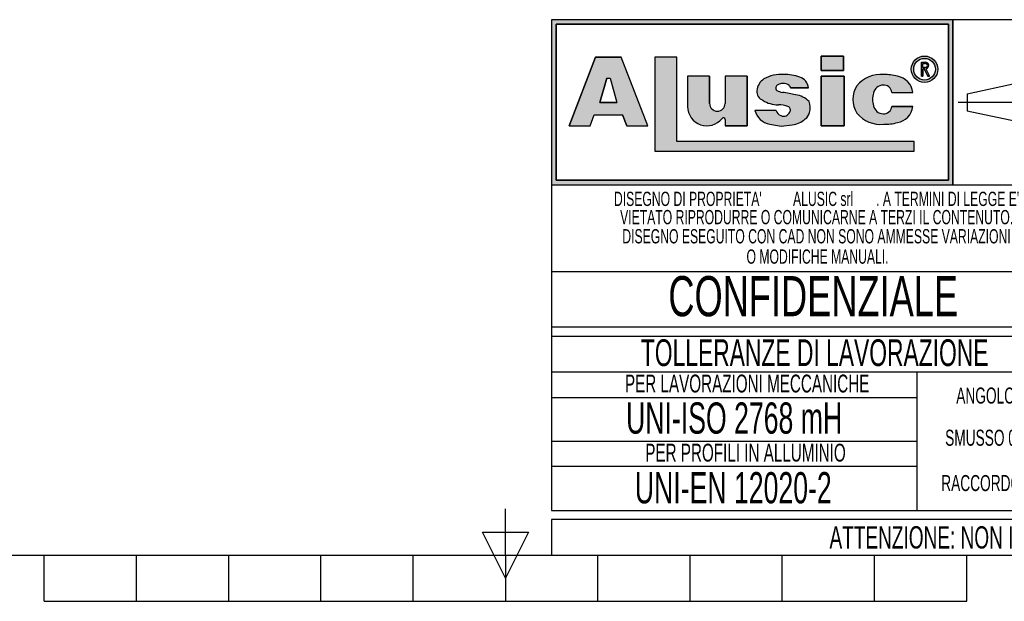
# Model space of a CAD drawing. Header units: millimetres. Extents: x 0 to 420, y 0 to 297.
# Tile 4 of 30: x 156 to 266, y 0 to 65. Entities that reach past the tile are written whole.
import ezdxf
from ezdxf.enums import TextEntityAlignment as Align

# ---------------------------------------------------------------- set-up
doc = ezdxf.new("R2010")
doc.units = ezdxf.units.MM
doc.linetypes.add('CENTERX2', pattern=[20.319999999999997, 12.7, -2.54, 2.54, -2.54])
doc.layers.add('CARTIGLIO', color=140, linetype='Continuous')
doc.styles.add('SLDTEXTSTYLE0', font='TXT', dxfattribs={"width": 0.6382978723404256})
doc.styles.add('SLDTEXTSTYLE1', font='TXT', dxfattribs={"width": 0.675})

# ---------------------------------------------------------------- blocks, each defined once
blk = doc.blocks.new('SW_NOTE_0_1')
at = {"layer": 'CARTIGLIO', "color": 0, "insert": (85.40558510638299, 3.222669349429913), "char_height": 2.5, "attachment_point": 2, "style": 'SLDTEXTSTYLE0'}
blk.add_mtext("ATTENZIONE: NON INTERPRETARE IL DISEGNO. IN CASO DI QUOTE MANCANTI O POCO CHIARE CONSULTARE L'UFFICIO TECNICO", dxfattribs=at)
blk = doc.blocks.new('SW_NOTE_0_14')
at = {"layer": 'CARTIGLIO', "color": 0, "insert": (6.67819148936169, 2.320321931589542), "char_height": 1.8, "attachment_point": 2, "style": 'SLDTEXTSTYLE0'}
blk.add_mtext("ANGOLO ±10'", dxfattribs=at)
blk = doc.blocks.new('SW_NOTE_0_15')
at = {"layer": 'CARTIGLIO', "color": 0, "insert": (23.93617021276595, 3.867203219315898), "char_height": 3, "attachment_point": 2, "style": 'SLDTEXTSTYLE0'}
blk.add_mtext('TOLLERANZE DI LAVORAZIONE', dxfattribs=at)
blk = doc.blocks.new('SW_NOTE_0_16')
at = {"layer": 'CARTIGLIO', "color": 0, "insert": (21.07265624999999, 5.800804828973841), "char_height": 4.500000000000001, "attachment_point": 2, "style": 'SLDTEXTSTYLE1'}
blk.add_mtext('CONFIDENZIALE', dxfattribs=at)
blk = doc.blocks.new('SW_NOTE_0_17')
at = {"layer": 'CARTIGLIO', "color": 0, "insert": (28.04255319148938, 2.062508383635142), "char_height": 1.6, "attachment_point": 2, "style": 'SLDTEXTSTYLE0'}
blk.add_mtext('DISEGNO ESEGUITO CON CAD NON SONO AMMESSE VARIAZIONI', dxfattribs=at)
blk = doc.blocks.new('SW_NOTE_0_18')
at = {"layer": 'CARTIGLIO', "color": 0, "insert": (27.3404255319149, 2.062508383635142), "char_height": 1.6, "attachment_point": 2, "style": 'SLDTEXTSTYLE0'}
blk.add_mtext('VIETATO RIPRODURRE O COMUNICARNE A TERZI IL CONTENUTO.', dxfattribs=at)
blk = doc.blocks.new('SW_NOTE_0_19')
at = {"layer": 'CARTIGLIO', "color": 0, "insert": (7.587765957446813, 2.320321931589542), "char_height": 1.8, "attachment_point": 2, "style": 'SLDTEXTSTYLE0'}
blk.add_mtext('SMUSSO 0.5x45°', dxfattribs=at)
blk = doc.blocks.new('SW_NOTE_0_20')
at = {"layer": 'CARTIGLIO', "color": 0, "insert": (10.40425531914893, 2.062508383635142), "char_height": 1.6, "attachment_point": 2, "style": 'SLDTEXTSTYLE0'}
blk.add_mtext('O MODIFICHE MANUALI.', dxfattribs=at)
blk = doc.blocks.new('SW_NOTE_0_21')
at = {"layer": 'CARTIGLIO', "color": 0, "char_height": 1.6, "attachment_point": 2, "style": 'SLDTEXTSTYLE0'}
for s, insert in [("DISEGNO DI PROPRIETA'", (10.27659574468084, 2.062508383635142)), ('ALUSIC srl', (25.45120500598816, 2.062508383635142)), (". A TERMINI DI LEGGE E'", (39.41078027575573, 2.062508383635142))]:
    blk.add_mtext(s, dxfattribs=dict(at, insert=insert))
blk = doc.blocks.new('SW_NOTE_0_22')
at = {"layer": 'CARTIGLIO', "color": 0, "insert": (8.569148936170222, 2.320321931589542), "char_height": 1.8, "attachment_point": 2, "style": 'SLDTEXTSTYLE0'}
blk.add_mtext('RACCORDO R 0.5', dxfattribs=at)
blk = doc.blocks.new('SW_NOTE_0_23')
at = {"layer": 'CARTIGLIO', "color": 0, "insert": (18.30319148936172, 2.578135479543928), "char_height": 2, "attachment_point": 2, "style": 'SLDTEXTSTYLE0'}
blk.add_mtext('PER LAVORAZIONI MECCANICHE', dxfattribs=at)
blk = doc.blocks.new('SW_NOTE_0_24')
at = {"layer": 'CARTIGLIO', "color": 0, "insert": (15.68484042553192, 4.511737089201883), "char_height": 3.5, "attachment_point": 2, "style": 'SLDTEXTSTYLE0'}
blk.add_mtext('UNI-ISO 2768 mH', dxfattribs=at)
blk = doc.blocks.new('SW_NOTE_0_25')
at = {"layer": 'CARTIGLIO', "color": 0, "insert": (13.85638297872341, 2.578135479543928), "char_height": 2, "attachment_point": 2, "style": 'SLDTEXTSTYLE0'}
blk.add_mtext('PER PROFILI IN ALLUMINIO', dxfattribs=at)
blk = doc.blocks.new('SW_NOTE_0_26')
at = {"layer": 'CARTIGLIO', "color": 0, "insert": (14.05585106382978, 4.511737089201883), "char_height": 3.5, "attachment_point": 2, "style": 'SLDTEXTSTYLE0'}
blk.add_mtext('UNI-EN 12020-2', dxfattribs=at)
blk = doc.blocks.new('Cartiglio ALUSIC')
at = {"layer": 'CARTIGLIO'}
h = blk.add_hatch(color=256, dxfattribs=at)
h.paths.add_polyline_path([(113.971100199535, 149.9990413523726), (113.971100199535, 131.4990413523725), (158.971100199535, 131.4990413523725), (158.971100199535, 149.9990413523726)], flags=0)
h.paths.add_polyline_path([(114.471100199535, 131.9990413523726), (114.471100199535, 149.4990413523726), (158.471100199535, 149.4990413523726), (158.471100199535, 131.9990413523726)], flags=0)
h = blk.add_hatch(color=256, dxfattribs=at)
h.paths.add_polyline_path([(118.292263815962, 138.1064632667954), (118.7611454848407, 139.3206628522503), (121.9303757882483, 139.3206628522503), (122.3992574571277, 138.1064632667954), (124.7510688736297, 138.1064632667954), (121.7833115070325, 145.7916640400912), (118.9082097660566, 145.7916640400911), (115.9404523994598, 138.1064632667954)], flags=0)
h.paths.add_polyline_path([(119.3961687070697, 140.7216809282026), (120.1708764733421, 143.4547391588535), (120.5206447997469, 143.4547391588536), (121.2953525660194, 140.721680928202)], flags=0)
for points in [[(128.0219401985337, 145.7956943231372), (125.5527056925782, 145.7956943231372), (125.5527056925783, 135.2696801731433), (154.6424359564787, 135.2696801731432), (154.6424359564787, 136.3597302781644), (128.0219401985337, 136.3597302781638)], [(144.2116339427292, 145.9308884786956), (144.2116339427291, 144.3245774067), (146.6985305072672, 144.3245774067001), (146.6985305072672, 145.9308884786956)], [(146.7838932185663, 143.6808359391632), (144.2116339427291, 143.6808359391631), (144.2116339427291, 138.1064632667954), (146.7838932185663, 138.1064632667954)]]:
    blk.add_hatch(color=256, dxfattribs=at).paths.add_polyline_path(points, flags=0)
h = blk.add_hatch(color=256, dxfattribs=at)
edge = h.paths.add_edge_path(flags=0)
edge.add_arc((155.7921827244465, 144.4510199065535), 1.479868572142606, 0, 360)
edge = h.paths.add_edge_path(flags=0)
edge.add_arc((155.7921827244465, 144.4510199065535), 1.214864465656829, 0, 360)
h = blk.add_hatch(color=256, dxfattribs=at)
edge = h.paths.add_edge_path(flags=0)
edge.add_arc((155.8903200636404, 144.8676091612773), 0.3723980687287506, 277.1406326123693, 450.0000000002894)
edge.add_line((155.8903200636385, 145.240007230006), (155.450204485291, 145.240007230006))
edge.add_line((155.450204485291, 145.240007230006), (155.450204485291, 143.6880606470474))
edge.add_line((155.450204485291, 143.6880606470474), (155.605611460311, 143.6880606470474))
edge.add_line((155.605611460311, 143.6880606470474), (155.605611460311, 144.4952110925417))
edge.add_line((155.605611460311, 144.4952110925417), (155.764003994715, 144.4952110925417))
edge.add_line((155.764003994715, 144.4952110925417), (156.171212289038, 143.6880606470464))
edge.add_line((156.171212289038, 143.6880606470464), (156.3452765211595, 143.6880606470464))
edge.add_line((156.3452765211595, 143.6880606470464), (155.9366110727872, 144.4980993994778))
edge = h.paths.add_edge_path(flags=0)
edge.add_line((155.6056114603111, 145.0846002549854), (155.8903200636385, 145.0846002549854))
edge.add_arc((155.8903200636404, 144.8676091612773), 0.2169910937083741, -90.00000000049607, 90.00000000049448, ccw=False)
edge.add_line((155.8903200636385, 144.6506180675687), (155.6056114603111, 144.6506180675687))
edge.add_line((155.6056114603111, 144.6506180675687), (155.6056114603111, 145.0846002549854))
h = blk.add_hatch(color=256, dxfattribs=at)
edge = h.paths.add_edge_path(flags=0)
edge.add_arc((132.5578484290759, 140.6186164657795), 0.8721260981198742, 180, 360, ccw=False)
edge.add_line((131.6857223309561, 140.6186164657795), (131.6857223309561, 143.6808359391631))
edge.add_line((131.6857223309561, 143.6808359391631), (129.2243885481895, 143.6808359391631))
edge.add_line((129.2243885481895, 143.6808359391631), (129.2243885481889, 140.2640777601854))
edge.add_arc((131.3820030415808, 140.2640777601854), 2.157614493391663, 180, 321.9680973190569)
edge.add_arc((133.2350345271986, 138.8146685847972), 0.1949400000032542, 3.751097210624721e-10, 141.9680973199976, ccw=False)
edge.add_line((133.4299745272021, 138.8146685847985), (133.4299745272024, 138.106463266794))
edge.add_line((133.4299745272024, 138.106463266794), (135.91068894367, 138.106463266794))
edge.add_line((135.91068894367, 138.106463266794), (135.9106889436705, 143.6808359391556))
edge.add_line((135.9106889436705, 143.6808359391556), (133.4299745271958, 143.6808359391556))
edge.add_line((133.4299745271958, 143.6808359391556), (133.4299745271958, 140.6186164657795))
h = blk.add_hatch(color=256, dxfattribs=at)
edge = h.paths.add_edge_path(flags=0)
edge.add_line((139.7219511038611, 138.0874905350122), (140.9616140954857, 138.2313935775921))
edge.add_arc((140.6251358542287, 140.9172664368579), 2.706867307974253, 277.1406456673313, 311.0032214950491)
edge.add_arc((141.7459062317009, 139.8536948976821), 1.178212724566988, 303.7868133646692, 347.8980612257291)
edge.add_arc((141.0550130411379, 140.1458147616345), 1.920162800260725, 343.6935231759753, 381.4193527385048)
edge.add_arc((140.9170023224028, 138.8528855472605), 2.77207698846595, 46.00269433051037, 81.25096772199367)
edge.add_arc((133.1604335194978, 99.54681763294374), 42.8338661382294, 78.993004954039, 81.01866969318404)
edge.add_arc((140.0875549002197, 143.5111497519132), 1.672976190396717, 238.77709912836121, 261.74465207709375, ccw=False)
edge.add_arc((139.511171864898, 142.3534770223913), 0.3988810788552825, 114.64010585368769, 223.1865854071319, ccw=False)
edge.add_arc((139.9292750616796, 141.471492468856), 1.374925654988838, 90.51660503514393, 115.15343256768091, ccw=False)
edge.add_arc((139.978971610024, 141.8617877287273), 0.986530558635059, 50.69488274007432, 93.60864602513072, ccw=False)
edge.add_arc((140.2656634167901, 142.2302567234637), 0.519939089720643, 14.547573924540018, 49.4198797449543, ccw=False)
edge.add_line((140.7689329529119, 142.3608569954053), (142.7634621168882, 142.3608569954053))
edge.add_arc((141.3534729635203, 142.2214802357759), 1.416861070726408, 5.645321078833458, 71.38339334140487)
edge.add_arc((140.0918708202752, 138.6413140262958), 5.212710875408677, 70.80435731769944, 90.86664277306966)
edge.add_arc((139.6876943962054, 140.01898057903), 3.848224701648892, 85.15036290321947, 119.9120405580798)
edge.add_arc((138.7589405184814, 141.8826763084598), 1.774008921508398, 123.9309471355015, 174.9914571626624)
edge.add_arc((138.007121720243, 141.9227892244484), 1.021881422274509, 173.5516105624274, 249.3813116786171)
edge.add_arc((139.4480837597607, 143.8857829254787), 3.430150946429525, 238.3320469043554, 269.1908231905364)
edge.add_arc((139.5671105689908, 138.3083973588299), 2.154096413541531, 64.99796384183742, 94.45891481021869, ccw=False)
edge.add_arc((140.3551381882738, 139.8813550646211), 0.398545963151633, -35.586121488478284, 72.11412463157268, ccw=False)
edge.add_arc((139.9862171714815, 139.9393420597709), 0.7512299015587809, 245.201083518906, 337.29941344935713, ccw=False)
edge.add_arc((139.934335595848, 140.0154535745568), 0.8024620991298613, 192.5591591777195, 250.8523518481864, ccw=False)
edge.add_line((139.1510748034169, 139.8409601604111), (136.768183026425, 139.8409601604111))
edge.add_arc((138.8654850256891, 140.4022414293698), 2.1711085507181, 194.9824340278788, 258.3364147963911)
edge.add_line((138.4265630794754, 138.2759630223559), (139.7219511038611, 138.0874905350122))
h = blk.add_hatch(color=256, dxfattribs=at)
edge = h.paths.add_edge_path(flags=0)
edge.add_arc((151.1448446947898, 140.5631500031), 1.095489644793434, 191.1589777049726, 269.9285492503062, ccw=False)
edge.add_arc((152.2932291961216, 141.066632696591), 2.335462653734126, 162.1599290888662, 197.8400709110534, ccw=False)
edge.add_arc((151.1448446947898, 141.5701153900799), 1.095489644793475, 90.07145075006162, 168.8410222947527, ccw=False)
edge.add_arc((151.2517282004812, 141.8150308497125), 0.8574339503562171, 2.566657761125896, 97.25285314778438, ccw=False)
edge.add_line((152.108301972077, 141.8534281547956), (154.4848142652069, 141.8534281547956))
edge.add_arc((152.4212904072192, 141.6061501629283), 2.078287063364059, 6.833333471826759, 81.00039250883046)
edge.add_arc((151.336234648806, 138.6914263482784), 5.163706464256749, 74.1517675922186, 91.31975036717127)
edge.add_arc((150.8738064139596, 140.4366829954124), 3.434301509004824, 84.25969198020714, 140.8312604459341)
edge.add_arc((150.5707293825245, 141.0666326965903), 2.817144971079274, 146.8823062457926, 213.1176937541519)
edge.add_arc((150.87380641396, 141.6965823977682), 3.434301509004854, 219.1687395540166, 275.7403080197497)
edge.add_arc((151.3362346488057, 143.4418390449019), 5.163706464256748, 268.6802496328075, 285.8482324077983)
edge.add_arc((152.4212904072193, 140.5271152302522), 2.078287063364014, 278.9996074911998, 353.1666665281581)
edge.add_line((154.4848142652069, 140.2798372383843), (152.1083019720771, 140.2798372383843))
edge.add_arc((151.2517282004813, 140.3182345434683), 0.8574339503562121, 262.7471468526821, 357.4333422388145, ccw=False)
for p, q in [((113.971100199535, 149.9990413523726), (113.971100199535, 131.4990413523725)), ((113.971100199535, 149.9990413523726), (113.971100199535, 94.99904135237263)), ((173.971100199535, 149.9990413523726), (113.971100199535, 149.9990413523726)), ((158.971100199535, 149.9990413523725), (113.971100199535, 149.9990413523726)), ((113.971100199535, 149.9990413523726), (113.971100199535, 131.4990413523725)), ((113.971100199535, 149.9990413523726), (113.971100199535, 115.5498549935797)), ((114.471100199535, 131.9990413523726), (114.471100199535, 149.4990413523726)), ((114.471100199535, 149.4990413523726), (114.471100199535, 131.9990413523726)), ((114.471100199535, 149.4990413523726), (158.471100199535, 149.4990413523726)), ((158.471100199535, 149.4990413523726), (114.471100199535, 149.4990413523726)), ((158.471100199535, 149.4990413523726), (158.471100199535, 131.9990413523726)), ((158.471100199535, 131.9990413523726), (158.471100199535, 149.4990413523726)), ((158.971100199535, 131.4990413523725), (158.971100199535, 149.9990413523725)), ((158.971100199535, 149.9990413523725), (158.971100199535, 131.4990413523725)), ((118.9082097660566, 145.7916640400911), (115.9404523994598, 138.1064632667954)), ((115.9404523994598, 138.1064632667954), (118.9082097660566, 145.7916640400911)), ((121.7833115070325, 145.7916640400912), (118.9082097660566, 145.7916640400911)), ((118.9082097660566, 145.7916640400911), (121.7833115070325, 145.7916640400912)), ((124.7510688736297, 138.1064632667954), (121.7833115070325, 145.7916640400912)), ((124.7510688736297, 138.1064632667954), (121.7833115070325, 145.7916640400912)), ((128.0219401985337, 145.7956943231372), (125.5527056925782, 145.7956943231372)), ((125.5527056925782, 145.7956943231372), (125.5527056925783, 135.2696801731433)), ((128.0219401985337, 145.7956943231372), (125.5527056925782, 145.7956943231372)), ((125.5527056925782, 145.7956943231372), (125.5527056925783, 135.2696801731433)), ((128.0219401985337, 136.3597302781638), (128.0219401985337, 145.7956943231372)), ((128.0219401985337, 136.3597302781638), (128.0219401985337, 145.7956943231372)), ((146.6985305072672, 145.9308884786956), (144.2116339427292, 145.9308884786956)), ((144.2116339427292, 145.9308884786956), (144.2116339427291, 144.3245774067)), ((144.2116339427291, 144.3245774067), (144.2116339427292, 145.9308884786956)), ((144.2116339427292, 145.9308884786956), (146.6985305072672, 145.9308884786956)), ((146.6985305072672, 145.9308884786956), (146.6985305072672, 144.3245774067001)), ((146.6985305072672, 144.3245774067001), (146.6985305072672, 145.9308884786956)), ((155.450204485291, 143.6880606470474), (155.450204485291, 145.240007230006)), ((155.450204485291, 143.6880606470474), (155.450204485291, 145.240007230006)), ((155.450204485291, 145.240007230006), (155.8903200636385, 145.240007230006)), ((155.450204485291, 145.240007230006), (155.8903200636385, 145.240007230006)), ((155.6056114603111, 145.0846002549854), (155.8903200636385, 145.0846002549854)), ((155.6056114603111, 144.6506180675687), (155.6056114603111, 145.0846002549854)), ((155.6056114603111, 144.6506180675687), (155.6056114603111, 145.0846002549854)), ((155.6056114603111, 145.0846002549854), (155.8903200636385, 145.0846002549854)), ((129.2243885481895, 143.6808359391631), (129.2243885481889, 140.2640777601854)), ((131.6857223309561, 143.6808359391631), (129.2243885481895, 143.6808359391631)), ((131.6857223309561, 143.6808359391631), (129.2243885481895, 143.6808359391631)), ((129.2243885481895, 143.6808359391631), (129.2243885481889, 140.2640777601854)), ((131.6857223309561, 140.6186164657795), (131.6857223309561, 143.6808359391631)), ((131.6857223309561, 143.6808359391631), (131.6857223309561, 140.6186164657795)), ((135.9106889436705, 143.6808359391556), (133.4299745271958, 143.6808359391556)), ((133.4299745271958, 143.6808359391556), (133.4299745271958, 140.6186164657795)), ((133.4299745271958, 143.6808359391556), (133.4299745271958, 140.6186164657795)), ((135.9106889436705, 143.6808359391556), (133.4299745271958, 143.6808359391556)), ((135.9106889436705, 143.6808359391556), (135.91068894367, 138.106463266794)), ((135.91068894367, 138.106463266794), (135.9106889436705, 143.6808359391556)), ((144.2116339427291, 144.3245774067), (146.6985305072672, 144.3245774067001)), ((146.6985305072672, 144.3245774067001), (144.2116339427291, 144.3245774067)), ((146.7838932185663, 143.6808359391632), (144.2116339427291, 143.6808359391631)), ((144.2116339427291, 143.6808359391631), (144.2116339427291, 138.1064632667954)), ((144.2116339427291, 143.6808359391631), (146.7838932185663, 143.6808359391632)), ((144.2116339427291, 138.1064632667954), (144.2116339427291, 143.6808359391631)), ((146.7838932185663, 138.1064632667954), (146.7838932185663, 143.6808359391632)), ((146.7838932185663, 143.6808359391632), (146.7838932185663, 138.1064632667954)), ((155.450204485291, 143.6880606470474), (155.605611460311, 143.6880606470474)), ((155.605611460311, 143.6880606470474), (155.450204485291, 143.6880606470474)), ((155.6056114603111, 144.6506180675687), (155.8903200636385, 144.6506180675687)), ((155.8903200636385, 144.6506180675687), (155.6056114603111, 144.6506180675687)), ((155.605611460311, 144.4952110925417), (155.605611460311, 143.6880606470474)), ((155.605611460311, 143.6880606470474), (155.605611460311, 144.4952110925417)), ((155.764003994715, 144.4952110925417), (155.605611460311, 144.4952110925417)), ((155.605611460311, 144.4952110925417), (155.764003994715, 144.4952110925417)), ((156.171212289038, 143.6880606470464), (155.764003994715, 144.4952110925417)), ((155.764003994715, 144.4952110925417), (156.171212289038, 143.6880606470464)), ((155.9366110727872, 144.4980993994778), (156.3452765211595, 143.6880606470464)), ((155.9366110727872, 144.4980993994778), (156.3452765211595, 143.6880606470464)), ((156.171212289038, 143.6880606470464), (156.3452765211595, 143.6880606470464)), ((156.3452765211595, 143.6880606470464), (156.171212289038, 143.6880606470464)), ((119.3961687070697, 140.7216809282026), (120.1708764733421, 143.4547391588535)), ((120.1708764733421, 143.4547391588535), (119.3961687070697, 140.7216809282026)), ((120.1708764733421, 143.4547391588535), (120.5206447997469, 143.4547391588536)), ((120.1708764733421, 143.4547391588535), (120.5206447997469, 143.4547391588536)), ((120.5206447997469, 143.4547391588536), (121.2953525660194, 140.721680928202)), ((120.5206447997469, 143.4547391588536), (121.2953525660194, 140.721680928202)), ((160.5624374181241, 141.7060810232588), (166.0550106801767, 142.8872795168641)), ((140.7689329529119, 142.3608569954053), (142.7634621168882, 142.3608569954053)), ((142.7634621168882, 142.3608569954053), (140.7689329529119, 142.3608569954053)), ((152.108301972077, 141.8534281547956), (154.4848142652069, 141.8534281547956)), ((152.108301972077, 141.8534281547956), (154.4848142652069, 141.8534281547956)), ((160.5624374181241, 141.7060810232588), (160.5624374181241, 139.7920016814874)), ((121.2953525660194, 140.721680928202), (119.3961687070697, 140.7216809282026)), ((119.3961687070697, 140.7216809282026), (121.2953525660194, 140.721680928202)), ((154.4848142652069, 140.2798372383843), (152.1083019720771, 140.2798372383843)), ((152.1083019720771, 140.2798372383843), (154.4848142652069, 140.2798372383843)), ((118.292263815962, 138.1064632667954), (118.7611454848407, 139.3206628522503)), ((118.292263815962, 138.1064632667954), (118.7611454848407, 139.3206628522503)), ((118.7611454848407, 139.3206628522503), (121.9303757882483, 139.3206628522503)), ((118.7611454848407, 139.3206628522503), (121.9303757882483, 139.3206628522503)), ((122.3992574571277, 138.1064632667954), (121.9303757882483, 139.3206628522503)), ((121.9303757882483, 139.3206628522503), (122.3992574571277, 138.1064632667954)), ((139.1510748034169, 139.8409601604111), (136.768183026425, 139.8409601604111)), ((139.1510748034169, 139.8409601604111), (136.768183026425, 139.8409601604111)), ((160.5624374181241, 139.7920016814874), (166.0550106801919, 138.6108031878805)), ((115.9404523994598, 138.1064632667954), (118.292263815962, 138.1064632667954)), ((115.9404523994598, 138.1064632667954), (118.292263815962, 138.1064632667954)), ((122.3992574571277, 138.1064632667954), (124.7510688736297, 138.1064632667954)), ((122.3992574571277, 138.1064632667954), (124.7510688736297, 138.1064632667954)), ((133.4299745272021, 138.8146685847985), (133.4299745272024, 138.106463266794)), ((133.4299745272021, 138.8146685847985), (133.4299745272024, 138.106463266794)), ((133.4299745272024, 138.106463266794), (135.91068894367, 138.106463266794)), ((135.91068894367, 138.106463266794), (133.4299745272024, 138.106463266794)), ((138.4265630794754, 138.2759630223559), (139.7219511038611, 138.0874905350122)), ((138.4265630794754, 138.2759630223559), (139.7219511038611, 138.0874905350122)), ((139.7219511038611, 138.0874905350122), (140.9616140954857, 138.2313935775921)), ((139.7219511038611, 138.0874905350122), (140.9616140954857, 138.2313935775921)), ((144.2116339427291, 138.1064632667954), (146.7838932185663, 138.1064632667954)), ((146.7838932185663, 138.1064632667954), (144.2116339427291, 138.1064632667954)), ((154.6424359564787, 136.3597302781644), (128.0219401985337, 136.3597302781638)), ((154.6424359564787, 136.3597302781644), (128.0219401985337, 136.3597302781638)), ((154.6424359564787, 135.2696801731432), (154.6424359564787, 136.3597302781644)), ((154.6424359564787, 135.2696801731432), (154.6424359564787, 136.3597302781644)), ((125.5527056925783, 135.2696801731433), (154.6424359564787, 135.2696801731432)), ((125.5527056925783, 135.2696801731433), (154.6424359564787, 135.2696801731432)), ((113.971100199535, 131.4990413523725), (158.971100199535, 131.4990413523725)), ((113.971100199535, 131.4990413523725), (173.971100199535, 131.4990413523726)), ((158.471100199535, 131.9990413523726), (114.471100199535, 131.9990413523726)), ((114.471100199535, 131.9990413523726), (158.471100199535, 131.9990413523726)), ((173.971100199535, 121.7636603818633), (113.971100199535, 121.7636603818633)), ((173.971100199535, 115.5498549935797), (113.971100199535, 115.5498549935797)), ((113.971100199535, 114.5498549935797), (173.971100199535, 114.5498549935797)), ((113.971100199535, 114.5498549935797), (113.971100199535, 94.99904135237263)), ((173.9571410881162, 110.4900006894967), (113.9571410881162, 110.4900006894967)), ((154.9806365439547, 94.99904135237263), (154.9806365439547, 110.4900006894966)), ((113.971100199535, 107.6716313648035), (154.9806365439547, 107.6716313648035)), ((154.9806365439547, 102.7445210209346), (113.971100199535, 102.7445210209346)), ((113.9850593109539, 99.96496483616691), (154.9945956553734, 99.96496483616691)), ((113.971100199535, 94.99904135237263), (173.971100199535, 94.99904135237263)), ((313.621100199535, 93.99904135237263), (113.971100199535, 93.99904135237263)), ((113.971100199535, 93.99904135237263), (113.971100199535, 89.99904135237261)), ((113.971100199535, 89.99904135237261), (313.621100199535, 89.99904135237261))]:
    blk.add_line(p, q, dxfattribs=at)
at = {"layer": 'CARTIGLIO', "linetype": 'CENTERX2'}
blk.add_line((159.5584198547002, 140.749041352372), (173.3837805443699, 140.749041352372), dxfattribs=at)
at = {"layer": 'CARTIGLIO', "linetype": 'Continuous'}
blk.add_line((113.9695322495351, 89.99904135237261), (313.621100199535, 89.99904135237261), dxfattribs=at)
at = {"layer": 'CARTIGLIO'}
for radius in [1.479868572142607, 1.479868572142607, 1.214864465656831, 1.214864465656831]:
    blk.add_circle((155.7921827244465, 144.4510199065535), radius, dxfattribs=at)
for centre, radius, start, end in [((155.8903200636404, 144.8676091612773), 0.3723980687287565, 277.1406326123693, 90.00000000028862), ((155.8903200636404, 144.8676091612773), 0.3723980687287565, 277.1406326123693, 90.00000000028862), ((155.8903200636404, 144.8676091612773), 0.2169910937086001, 269.9999999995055, 90.00000000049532), ((155.8903200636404, 144.8676091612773), 0.2169910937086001, 269.9999999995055, 90.00000000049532), ((139.6876943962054, 140.01898057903), 3.848224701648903, 85.15036290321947, 119.9120405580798), ((139.6876943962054, 140.01898057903), 3.848224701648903, 85.15036290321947, 119.9120405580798), ((140.0918708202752, 138.6413140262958), 5.212710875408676, 70.80435731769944, 90.86664277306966), ((140.0918708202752, 138.6413140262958), 5.212710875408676, 70.80435731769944, 90.86664277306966), ((141.3534729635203, 142.2214802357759), 1.416861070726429, 5.645321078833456, 71.38339334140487), ((141.3534729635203, 142.2214802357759), 1.416861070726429, 5.645321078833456, 71.38339334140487), ((150.8738064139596, 140.4366829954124), 3.434301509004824, 84.25969198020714, 140.8312604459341), ((150.8738064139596, 140.4366829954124), 3.434301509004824, 84.25969198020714, 140.8312604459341), ((151.336234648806, 138.6914263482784), 5.163706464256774, 74.1517675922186, 91.31975036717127), ((151.336234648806, 138.6914263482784), 5.163706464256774, 74.1517675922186, 91.31975036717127), ((152.4212904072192, 141.6061501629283), 2.078287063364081, 6.833333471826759, 81.00039250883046), ((152.4212904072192, 141.6061501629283), 2.078287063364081, 6.833333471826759, 81.00039250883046), ((138.7589405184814, 141.8826763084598), 1.774008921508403, 123.9309471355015, 174.9914571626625), ((138.7589405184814, 141.8826763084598), 1.774008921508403, 123.9309471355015, 174.9914571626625), ((139.511171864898, 142.3534770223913), 0.3988810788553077, 114.6401058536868, 223.1865854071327), ((139.511171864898, 142.3534770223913), 0.3988810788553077, 114.6401058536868, 223.1865854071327), ((139.9292750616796, 141.471492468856), 1.374925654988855, 90.51660503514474, 115.1534325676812), ((139.9292750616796, 141.471492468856), 1.374925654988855, 90.51660503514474, 115.1534325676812), ((139.978971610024, 141.8617877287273), 0.9865305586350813, 50.69488274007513, 93.60864602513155), ((139.978971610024, 141.8617877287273), 0.9865305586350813, 50.69488274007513, 93.60864602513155), ((140.2656634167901, 142.2302567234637), 0.5199390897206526, 14.5475739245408, 49.41987974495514), ((140.2656634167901, 142.2302567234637), 0.5199390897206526, 14.5475739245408, 49.41987974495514), ((150.5707293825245, 141.0666326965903), 2.81714497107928, 146.8823062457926, 213.1176937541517), ((150.5707293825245, 141.0666326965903), 2.81714497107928, 146.8823062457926, 213.1176937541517), ((151.1448446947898, 141.5701153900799), 1.095489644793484, 90.07145075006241, 168.8410222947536), ((151.1448446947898, 141.5701153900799), 1.095489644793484, 90.07145075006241, 168.8410222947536), ((151.2517282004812, 141.8150308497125), 0.8574339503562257, 2.566657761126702, 97.25285314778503), ((151.2517282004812, 141.8150308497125), 0.8574339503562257, 2.566657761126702, 97.25285314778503), ((138.007121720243, 141.9227892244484), 1.021881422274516, 173.5516105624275, 249.381311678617), ((138.007121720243, 141.9227892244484), 1.021881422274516, 173.5516105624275, 249.381311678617), ((140.0875549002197, 143.5111497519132), 1.672976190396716, 238.777099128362, 261.7446520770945), ((140.0875549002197, 143.5111497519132), 1.672976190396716, 238.777099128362, 261.7446520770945), ((133.1604335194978, 99.54681763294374), 42.83386613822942, 78.993004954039, 81.01866969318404), ((133.1604335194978, 99.54681763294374), 42.83386613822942, 78.993004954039, 81.01866969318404), ((140.9170023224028, 138.8528855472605), 2.77207698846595, 46.00269433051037, 81.25096772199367), ((140.9170023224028, 138.8528855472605), 2.77207698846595, 46.00269433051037, 81.25096772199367), ((152.2932291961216, 141.066632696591), 2.335462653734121, 162.159929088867, 197.8400709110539), ((152.2932291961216, 141.066632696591), 2.335462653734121, 162.159929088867, 197.8400709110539), ((131.3820030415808, 140.2640777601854), 2.157614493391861, 180, 321.9680973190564), ((131.3820030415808, 140.2640777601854), 2.157614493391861, 180, 321.9680973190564), ((132.5578484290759, 140.6186164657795), 0.8721260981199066, 180, 0), ((132.5578484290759, 140.6186164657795), 0.8721260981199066, 180, 0), ((139.4480837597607, 143.8857829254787), 3.430150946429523, 238.3320469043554, 269.1908231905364), ((139.4480837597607, 143.8857829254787), 3.430150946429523, 238.3320469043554, 269.1908231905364), ((139.5671105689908, 138.3083973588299), 2.154096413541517, 64.99796384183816, 94.45891481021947), ((139.5671105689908, 138.3083973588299), 2.154096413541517, 64.99796384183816, 94.45891481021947), ((140.3551381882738, 139.8813550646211), 0.398545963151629, 324.4138785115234, 72.11412463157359), ((140.3551381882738, 139.8813550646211), 0.398545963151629, 324.4138785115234, 72.11412463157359), ((141.0550130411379, 140.1458147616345), 1.920162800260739, 343.6935231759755, 21.41935273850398), ((141.0550130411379, 140.1458147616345), 1.920162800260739, 343.6935231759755, 21.41935273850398), ((151.1448446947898, 140.5631500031), 1.095489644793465, 191.1589777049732, 269.9285492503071), ((151.1448446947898, 140.5631500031), 1.095489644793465, 191.1589777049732, 269.9285492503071), ((151.2517282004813, 140.3182345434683), 0.8574339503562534, 262.7471468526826, 357.4333422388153), ((151.2517282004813, 140.3182345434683), 0.8574339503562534, 262.7471468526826, 357.4333422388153), ((152.4212904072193, 140.5271152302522), 2.078287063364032, 278.9996074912, 353.1666665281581), ((152.4212904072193, 140.5271152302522), 2.078287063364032, 278.9996074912, 353.1666665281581), ((138.8654850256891, 140.4022414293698), 2.171108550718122, 194.9824340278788, 258.3364147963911), ((138.8654850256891, 140.4022414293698), 2.171108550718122, 194.9824340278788, 258.3364147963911), ((139.934335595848, 140.0154535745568), 0.8024620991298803, 192.5591591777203, 250.8523518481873), ((139.934335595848, 140.0154535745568), 0.8024620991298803, 192.5591591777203, 250.8523518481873), ((139.9862171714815, 139.9393420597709), 0.7512299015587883, 245.2010835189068, 337.2994134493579), ((139.9862171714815, 139.9393420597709), 0.7512299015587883, 245.2010835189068, 337.2994134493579), ((141.7459062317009, 139.8536948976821), 1.178212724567, 303.7868133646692, 347.8980612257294), ((141.7459062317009, 139.8536948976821), 1.178212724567, 303.7868133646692, 347.8980612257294), ((150.87380641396, 141.6965823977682), 3.434301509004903, 219.1687395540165, 275.7403080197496), ((150.87380641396, 141.6965823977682), 3.434301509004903, 219.1687395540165, 275.7403080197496), ((133.2350345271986, 138.8146685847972), 0.1949400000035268, 3.759104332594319e-10, 141.9680973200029), ((133.2350345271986, 138.8146685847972), 0.1949400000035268, 3.759104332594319e-10, 141.9680973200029), ((140.6251358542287, 140.9172664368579), 2.706867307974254, 277.1406456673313, 311.0032214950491), ((140.6251358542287, 140.9172664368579), 2.706867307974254, 277.1406456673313, 311.0032214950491), ((151.3362346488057, 143.4418390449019), 5.163706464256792, 268.6802496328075, 285.8482324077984), ((151.3362346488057, 143.4418390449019), 5.163706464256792, 268.6802496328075, 285.8482324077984)]:
    blk.add_arc(centre, radius, start, end, dxfattribs=at)
at = {"layer": 'CARTIGLIO', "color": 140}
for name, p in [('SW_NOTE_0_21', (118.9711016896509, 128.6603244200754)), ('SW_NOTE_0_18', (116.3533271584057, 126.6141659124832)), ('SW_NOTE_0_17', (115.6355512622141, 124.4682551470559)), ('SW_NOTE_0_20', (133.3899886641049, 122.1920407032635)), ('SW_NOTE_0_16', (122.2362996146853, 115.4679531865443)), ('SW_NOTE_0_15', (119.5374520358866, 110.3183836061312)), ('SW_NOTE_0_23', (117.6003680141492, 107.6481432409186)), ('SW_NOTE_0_14', (157.5950277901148, 106.4612057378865)), ('SW_NOTE_0_24', (118.7522918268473, 102.6005131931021)), ('SW_NOTE_0_19', (156.6725276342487, 101.7341689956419)), ('SW_NOTE_0_25', (121.8587729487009, 99.90266357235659)), ('SW_NOTE_0_26', (120.2859705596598, 94.78943414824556)), ('SW_NOTE_0_22', (155.6312777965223, 96.6517264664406)), ('SW_NOTE_0_1', (127.6311861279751, 90.01640253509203))]:
    blk.add_blockref(name, p, dxfattribs=at)
at = {"layer": 'CARTIGLIO', "color": 140, "style": 'SLDTEXTSTYLE0', "width": 0.6382978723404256}
for tag, p in [('AUTOATTR8', (219.2444208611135, 110.0025032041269)), ('AUTOATTR9', (218.1221976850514, 100.4234402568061)), ('AUTOATTR0', (249.0325362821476, 100.3118048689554))]:
    blk.add_attdef(tag, text='', height=4, dxfattribs=at).set_placement(p, align=Align.TOP_CENTER)
at = {"layer": 'CARTIGLIO', "color": 140}
for tag in ['AUTOATTR13', 'AUTOATTR12', 'AUTOATTR11', 'AUTOATTR10', 'AUTOATTR7', 'AUTOATTR6', 'AUTOATTR5', 'AUTOATTR4', 'AUTOATTR3', 'AUTOATTR2', 'AUTOATTR1']:
    blk.add_attdef(tag, (0, 0), '', height=4, dxfattribs=at)

msp = doc.modelspace()

# ---------------------------------------------------------------- linework, layer by layer
at = {"layer": 'CARTIGLIO', "linetype": 'Continuous'}
for p, q in [((210.0037561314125, 5.171001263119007), (210.0037561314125, 10.34521728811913)), ((207.4166481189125, 7.758109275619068), (212.5908641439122, 7.758109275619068)), ((210.0037561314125, 2.583893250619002), (207.4166481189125, 7.758109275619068)), ((212.5908641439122, 7.758109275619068), (210.0037561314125, 2.583893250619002)), ((5.180115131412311, 5.171001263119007), (414.8273971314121, 5.171001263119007)), ((158.2615958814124, -0.003214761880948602), (158.2615958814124, 5.171001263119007)), ((168.6100279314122, -0.003214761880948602), (168.6100279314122, 5.171001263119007)), ((178.9584599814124, -0.003214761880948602), (178.9584599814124, 5.171001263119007)), ((189.3068920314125, -0.003214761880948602), (189.3068920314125, 5.171001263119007)), ((199.6553240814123, -0.003214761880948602), (199.6553240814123, 5.171001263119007)), ((210.0037561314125, 5.171001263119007), (210.0037561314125, -0.003214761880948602)), ((215.1758291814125, 5.171001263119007), (414.8273971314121, 5.171001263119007)), ((220.3521881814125, -0.003214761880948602), (220.3521881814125, 5.171001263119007)), ((230.7006202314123, -0.003214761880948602), (230.7006202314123, 5.171001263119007)), ((241.0490522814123, -0.003214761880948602), (241.0490522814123, 5.171001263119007)), ((251.3974843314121, -0.003214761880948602), (251.3974843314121, 5.171001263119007)), ((261.7459163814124, -0.003214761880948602), (261.7459163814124, 5.171001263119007)), ((158.2615958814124, -0.003214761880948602), (261.7459163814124, -0.003214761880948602))]:
    msp.add_line(p, q, dxfattribs=at)
at = {"layer": 'CARTIGLIO'}
msp.add_line((215.1773971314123, 5.171001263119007), (414.8273971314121, 5.171001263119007), dxfattribs=at)

# ---------------------------------------------------------------- block references
at = {"color": 7, "linetype": 'Continuous'}
msp.add_blockref('Cartiglio ALUSIC', (101.206296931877, -84.82804008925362), dxfattribs=at)

doc.saveas('drawing.dxf')
